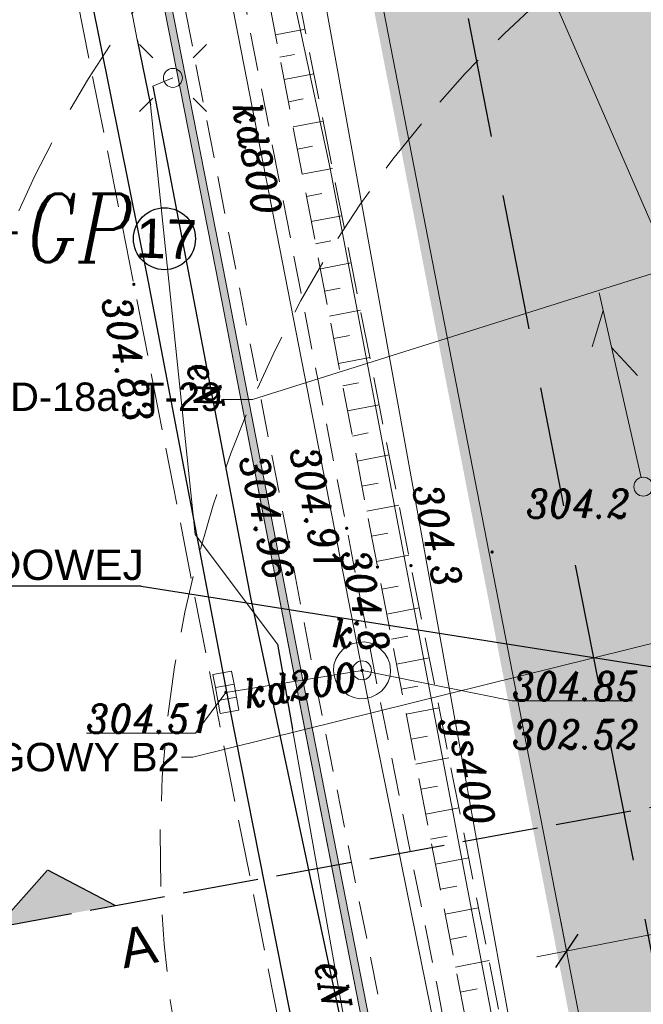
# Model space of a CAD drawing. Header units: metres. Extents: x 779 to 7046, y -512 to 9570.
# Tile 221 of 256: x 2161 to 2177, y 184 to 210. Entities that reach past the tile are written whole.
import ezdxf
from ezdxf import colors
from ezdxf.entities.mleader import LeaderData, LeaderLine
from ezdxf.math import Vec2, Vec3

# ---------------------------------------------------------------- set-up
doc = ezdxf.new("R2010")
doc.units = ezdxf.units.M
for name, pattern in [('0', [0]), ('1.5_0.5', [2, 1.5, -0.5]), ('2.0_0.5', [2.5, 2, -0.5]), ('BUBZ01-500', [1.75, 1.25, -0.5]), ('CENTER2', [1.125, 0.75, -0.125, 0.125, -0.125]), ('CIĄGłA', [0]), ('DASH', [0.75, 0.5, -0.25]), ('DASHED', [0.75, 0.5, -0.25]), ('DASHEDX2', [38.1, 25.4, -12.7]), ('HIDDEN2', [4.7625, 3.175, -1.5875]), ('mz1.0_0.5', [1.5, 1, -0.5])]:
    doc.linetypes.add(name, pattern=pattern)
for name, color, linetype, lineweight in [('219-działka ewidencyjna', 7, 'Continuous', 0), ('_a_obiekty', 250, 'Continuous', 30), ('AGP1_granica_opracow', 7, 'Continuous', 15), ('AGP1_HATCH', 7, 'Continuous', 5), ('AGP1_KRAWEZNIKI', 250, 'Continuous', 20), ('AGP1_OPISY', 7, 'Continuous', 13), ('AGP1_WYMIARY', 7, 'Continuous', 15), ('BUBZ01', 7, 'Continuous', 0), ('BUBZ01_1', 7, 'Continuous', 0), ('chodnik (powierzchnia)', 7, 'Continuous', 0), ('ekran akustyczny (linia)', 7, 'Continuous', 0), ('Instalacje elektryczne', 1, 'Continuous', 20), ('jezdnia (powierzchnia)', 7, 'Continuous', 0), ('kanał technologiczny (linia)', 7, 'Continuous', 0), ('komora podziemna - przewód kanalizacyjny (powierzchnia)-SK', 7, 'Continuous', 0), ('kratka ściekowa (punkt)-SK', 7, 'Continuous', 0), ('krawężnik (linia)', 7, 'Continuous', 0), ('latarnia (punkt)', 7, 'Continuous', 0), ('MPZP', 7, 'Continuous', 0), ('przewód elektroenergetyczny (linia)-SEPOD', 7, 'Continuous', 0), ('przewód elektroenergetyczny (linia)-SEPOD-Atr1', 7, 'Continuous', 0), ('przewód gazowy (linia)-SG', 7, 'Continuous', 0), ('przewód gazowy (linia)-SG-Atr1', 7, 'Continuous', 0), ('przewód kanalizacyjny (linia)-SK', 7, 'Continuous', 0), ('przewód kanalizacyjny (linia)-SK-Atr1', 7, 'Continuous', 0), ('punkt o określonej wysokości (sieć kanalizacyjna)-SK', 7, 'Continuous', 0), ('punkt o określonej wysokości (sieć kanalizacyjna)-SK-Atr2', 7, 'Continuous', 0), ('punkt o określonej wysokości (sieć kanalizacyjna)-SK-Atr3', 7, 'Continuous', 0), ('punkt wysokościowy sztuczny', 7, 'Continuous', 0), ('punkt wysokościowy sztuczny-Atr2', 7, 'Continuous', 0), ('RTPW01', 253, 'Continuous', 0), ('RTPW02', 7, 'Continuous', 0), ('rura ochronna - przewód elektroenergetyczny (linia)-SE', 7, 'Continuous', 0), ('SUPT01', 7, 'Continuous', 0), ('słup (punkt)', 7, 'Continuous', 0), ('właz okrągły - siec kanalizacyjna (punkt)-SK', 7, 'Continuous', 0), ('właz okrągły - siec kanalizacyjna (punkt)-SK-Atr17', 7, 'Continuous', 0), ('ZNAKI DROGOWE', 250, 'Continuous', 15)]:
    doc.layers.add(name, color=color, linetype=linetype, lineweight=lineweight)
doc.layers.add('IE_kable ziemne', color=240, linetype='Continuous')
doc.layers.add('WYMIARY', color=9, linetype='Continuous')
doc.styles.add('ARIAL', font='arial.ttf')
doc.styles.get("Standard").update_dxf_attribs({"font": 'arial.ttf'})
doc.styles.add('Style-ITALIC_1250', font='ITALIC_1250.shx')
doc.dimstyles.new('PZT M', dxfattribs={"dimtxt": 0.6, "dimasz": 0.75, "dimexe": 0.8, "dimexo": 0.1, "dimgap": 0.3, "dimtad": 1, "dimdsep": 46, "dimtxsty": 'ARIAL', "dimblk": 'OBLIQUE', "dimcen": 0.9, "dimdle": 0.8, "dimclrd": 7, "dimclre": 256, "dimclrt": 7, "dimadec": 0, "dimazin": 0, "dimtfac": 1, "dimtmove": 2, "dimatfit": 3, "dimldrblk": 'ARCHTICK', "dimfxl": 1, "dimfxlon": 1, "dimtolj": 1, "dimtzin": 0, "dimlwd": 20, "dimlwe": 20, "dimarcsym": 0})

# ---------------------------------------------------------------- blocks, each defined once
blk = doc.blocks.new('SM04')
at = {"color": 0, "linetype": 'Continuous', "lineweight": -2, "ltscale": 10}
blk.add_circle((0, 0), 2.5, dxfattribs=at)
blk = doc.blocks.new('PW02')
at = {"linetype": 'Continuous', "lineweight": 13, "ltscale": 10}
h = blk.add_hatch(color=0, dxfattribs=at)
edge = h.paths.add_edge_path()
edge.add_arc((0, 0), 0.45, 0, 360)
blk = doc.blocks.new('SM01')
at = {"color": 0, "linetype": 'Continuous', "lineweight": 13, "ltscale": 10}
for p, q in [((-5.3, 5.31), (-8.83, 8.84)), ((5.31, 5.31), (8.84, 8.84)), ((-5.3, -5.3), (-8.83, -8.83)), ((5.31, -5.3), (8.84, -8.83))]:
    blk.add_line(p, q, dxfattribs=at)
blk.add_circle((0, 0), 2.5, dxfattribs=at)
blk = doc.blocks.new('US05')
at = {"color": 0, "linetype": 'Continuous', "lineweight": 13, "ltscale": 10}
for p, q in [((-5.25, -2.5), (-5.25, 2.5)), ((-5.25, 2.5), (-1.75, 2.5)), ((-1.75, -2.5), (-1.75, 2.5)), ((-1.75, 2.5), (1.75, 2.5)), ((1.75, -2.5), (1.75, 2.5)), ((1.75, 2.5), (5.25, 2.5)), ((5.25, -2.5), (5.25, 2.5)), ((-5.25, -2.5), (-1.75, -2.5)), ((-1.75, -2.5), (1.75, -2.5)), ((1.75, -2.5), (5.25, -2.5))]:
    blk.add_line(p, q, dxfattribs=at)
blk = doc.blocks.new('PW01_1')
at = {"linetype": 'Continuous', "lineweight": 13, "ltscale": 10}
h = blk.add_hatch(color=0, dxfattribs=at)
edge = h.paths.add_edge_path()
edge.add_arc((0, 0), 0.45, 0, 360)
blk = doc.blocks.new('US22')
at = {"color": 0, "linetype": 'Continuous', "lineweight": -2, "ltscale": 10}
blk.add_circle((0, 0), 2.5, dxfattribs=at)
blk = doc.blocks.new('RTPW01')
at = {"layer": 'RTPW01', "linetype": 'Continuous', "lineweight": 13, "true_color": 0x939598}
h = blk.add_hatch(color=252, dxfattribs=at)
edge = h.paths.add_edge_path()
edge.add_arc((0, 0), 0.045, 0, 360)
blk = doc.blocks.new('RTPW02')
at = {"layer": 'RTPW02', "linetype": 'Continuous', "lineweight": 13}
h = blk.add_hatch(color=7, dxfattribs=at)
edge = h.paths.add_edge_path()
edge.add_arc((0, 0), 0.045, 0, 360)
blk = doc.blocks.new('PZT MDCP podkład')
at = {"layer": '219-działka ewidencyjna', "color": 252, "linetype": 'Continuous', "lineweight": 13, "true_color": 0x939598, "flags": 128}
for points in [[(2100.586, 103.266), (2112.326, 76.306)], [(2111.646, 46.316), (2103.976, 85.786)]]:
    blk.add_lwpolyline(points, dxfattribs=at)
at = {"layer": 'BUBZ01', "color": 252, "linetype": 'BUBZ01-500', "lineweight": 13, "true_color": 0x939598, "flags": 128}
for points in [[(2112.363, 30.151), (2112.363, 30.151), (2108.065, 49.239), (2104.123, 69.486), (2099.983, 91.106), (2098.843, 96.593)], [(2098.843, 96.593), (2100.711, 91.294), (2105.006, 69.522), (2108.907, 49.77), (2112.363, 30.151)]]:
    blk.add_lwpolyline(points, dxfattribs=at)
at = {"layer": 'BUBZ01_1', "color": 252, "linetype": 'Continuous', "lineweight": 13, "true_color": 0x939598}
for p, q in [((2102.213, 83.681), (2101.434, 83.532)), ((2101.938, 83.019), (2101.546, 82.944)), ((2102.445, 82.506), (2101.659, 82.356)), ((2102.166, 81.843), (2101.772, 81.767)), ((2102.691, 81.257), (2101.899, 81.105)), ((2102.409, 80.593), (2102.011, 80.517)), ((2102.938, 80.008), (2102.138, 79.855)), ((2102.652, 79.344), (2102.251, 79.267)), ((2103.184, 78.76), (2102.377, 78.605)), ((2102.895, 78.094), (2102.49, 78.017)), ((2103.431, 77.511), (2102.617, 77.355)), ((2103.138, 76.845), (2102.729, 76.767)), ((2103.677, 76.262), (2102.856, 76.105)), ((2103.381, 75.595), (2102.969, 75.517)), ((2103.923, 75.013), (2103.095, 74.855)), ((2103.624, 74.346), (2103.208, 74.266)), ((2104.17, 73.764), (2103.335, 73.605)), ((2103.881, 73.023), (2103.462, 72.943)), ((2104.43, 72.442), (2103.588, 72.281)), ((2104.138, 71.7), (2103.715, 71.619)), ((2104.691, 71.12), (2103.842, 70.957)), ((2104.395, 70.377), (2103.969, 70.295)), ((2104.952, 69.798), (2104.095, 69.634)), ((2104.667, 68.983), (2104.238, 68.9)), ((2105.227, 68.407), (2104.366, 68.239)), ((2104.926, 67.663), (2104.495, 67.579)), ((2105.487, 67.087), (2104.623, 66.919)), ((2105.185, 66.343), (2104.752, 66.259)), ((2105.748, 65.767), (2104.88, 65.598)), ((2105.444, 65.023), (2105.009, 64.938)), ((2106.009, 64.448), (2105.137, 64.278)), ((2105.703, 63.703), (2105.266, 63.618)), ((2106.269, 63.128), (2105.395, 62.958)), ((2105.961, 62.383), (2105.523, 62.297)), ((2106.53, 61.808), (2105.652, 61.637)), ((2106.22, 61.063), (2105.78, 60.977)), ((2106.791, 60.488), (2105.909, 60.317)), ((2106.479, 59.742), (2106.037, 59.656)), ((2107.066, 59.095), (2106.18, 58.923)), ((2106.752, 58.349), (2106.309, 58.263))]:
    blk.add_line(p, q, dxfattribs=at)
at = {"layer": 'chodnik (powierzchnia)', "color": 252, "linetype": 'mz1.0_0.5', "lineweight": 13, "true_color": 0x939598, "flags": 128}
blk.add_lwpolyline([(2094.286, 107.736), (2095.496, 102.266), (2096.136, 99.116), (2097.046, 94.516), (2101.066, 73.846), (2102.576, 66.006), (2104.166, 58.036), (2105.666, 50.426), (2108.206, 38.126), (2109.856, 30.556), (2110.966, 25.356), (2112.896, 16.946), (2113.376, 16.626), (2113.866, 16.346), (2114.386, 16.096), (2114.916, 15.896), (2115.466, 15.726), (2116.016, 15.596), (2116.586, 15.506), (2117.156, 15.466), (2117.726, 15.456), (2118.296, 15.496), (2118.866, 15.576), (2119.426, 15.696), (2119.966, 15.856), (2120.506, 16.056), (2119.896, 17.836), (2118.716, 17.426), (2117.186, 17.296), (2115.196, 17.896), (2114.046, 18.856), (2112.546, 25.696), (2111.356, 31.136), (2109.736, 38.596), (2107.226, 50.456), (2105.686, 58.476), (2104.126, 66.306), (2102.566, 74.356), (2098.636, 94.616), (2097.546, 100.076), (2097.016, 102.526), (2095.816, 107.956), (2094.286, 107.736)], close=True, dxfattribs=at)
at = {"layer": 'ekran akustyczny (linia)', "color": 252, "linetype": 'Continuous', "lineweight": 13, "true_color": 0x939598, "flags": 128}
blk.add_lwpolyline([(2108.938, 32.611), (2105.527, 48.134), (2103.716, 57.467), (2101.986, 66.327), (2099.856, 77.327), (2097.976, 86.916), (2096.096, 96.547), (2095.016, 102.066)], dxfattribs=at)
at = {"layer": 'jezdnia (powierzchnia)', "color": 252, "linetype": '1.5_0.5', "lineweight": 13, "true_color": 0x939598, "flags": 128}
blk.add_lwpolyline([(2121.58, -17.44), (2121.58, -17.44), (2119.166, -10.314), (2116.966, -3.184), (2116.146, -0.544), (2113.326, 8.386), (2110.936, 17.476), (2110.246, 19.936), (2110.076, 20.316), (2109.986, 20.546), (2109.896, 20.776), (2109.816, 21.006), (2109.746, 21.246), (2109.686, 21.486), (2109.266, 21.386), (2107.936, 26.806), (2105.746, 36.806), (2103.466, 47.496), (2101.776, 56.146), (2099.886, 65.716), (2097.696, 76.946), (2095.716, 86.936), (2093.966, 96.096), (2092.736, 102.466), (2092.306, 104.766), (2077.106, 102.056), (2077.796, 98.156), (2078.256, 95.836), (2079.416, 89.206), (2080.776, 82.376), (2082.496, 73.286), (2083.117, 69.993)], dxfattribs=at)
at = {"layer": 'kanał technologiczny (linia)', "color": 252, "linetype": 'Continuous', "lineweight": 13, "true_color": 0x939598, "flags": 128}
blk.add_lwpolyline([(2076.829, 99.116), (2097.466, 101.996), (2098.496, 100.976), (2099.736, 94.596), (2102.876, 80.006), (2107.146, 57.576), (2110.276, 41.516), (2112.466, 30.966), (2113.936, 24.136), (2116.446, 18.576), (2123.106, -1.554), (2123.726, -2.874), (2127.703, -15.767)], dxfattribs=at)
at = {"layer": 'komora podziemna - przewód kanalizacyjny (powierzchnia)-SK', "color": 252, "linetype": 'Continuous', "lineweight": 13, "true_color": 0x939598, "flags": 128}
blk.add_lwpolyline([(2103.116, 66.306), (2103.036, 66.446), (2102.986, 66.586), (2102.966, 66.746), (2102.976, 66.906), (2103.026, 67.056), (2103.106, 67.186), (2103.206, 67.306), (2103.336, 67.396), (2103.476, 67.466), (2103.626, 67.496), (2103.786, 67.506), (2103.936, 67.476), (2104.086, 67.406), (2104.206, 67.316), (2104.316, 67.206), (2104.396, 67.066), (2104.446, 66.926), (2104.466, 66.766), (2104.456, 66.606), (2104.406, 66.456), (2104.326, 66.326), (2104.226, 66.206), (2104.096, 66.116), (2103.956, 66.046), (2103.806, 66.016), (2103.646, 66.006), (2103.496, 66.036), (2103.346, 66.106), (2103.226, 66.196), (2103.116, 66.306)], close=True, dxfattribs=at)
at = {"layer": 'krawężnik (linia)', "color": 252, "linetype": 'Continuous', "lineweight": 30, "true_color": 0x939598, "flags": 128}
blk.add_lwpolyline([(2093.096, 102.556), (2094.326, 96.146), (2096.056, 87.026), (2098.076, 77.016), (2100.216, 65.776), (2102.096, 56.296), (2103.816, 47.516), (2106.076, 36.886), (2108.256, 26.916), (2109.346, 22.156)], dxfattribs=at)
at = {"layer": 'przewód elektroenergetyczny (linia)-SEPOD', "color": 252, "linetype": 'Continuous', "lineweight": 13, "true_color": 0x939598, "flags": 128}
for points in [[(2104.156, 52.386), (2101.886, 65.206), (2101.486, 67.446), (2099.316, 70.346), (2098.136, 81.686), (2097.786, 83.406), (2096.506, 90.086), (2096.166, 91.886), (2095.676, 95.236), (2095.396, 96.506), (2094.546, 99.866), (2077.358, 96.668)], [(2098.726, 82.396), (2098.196, 82.176), (2100.776, 68.676), (2104.106, 53.016), (2105.376, 45.336), (2105.876, 45.256), (2105.496, 44.696), (2108.296, 32.376), (2110.426, 23.156), (2111.766, 20.326), (2113.626, 18.346), (2115.156, 18.366)]]:
    blk.add_lwpolyline(points, dxfattribs=at)
at = {"layer": 'przewód gazowy (linia)-SG', "color": 252, "linetype": 'Continuous', "lineweight": 13, "true_color": 0x939598, "flags": 128}
blk.add_lwpolyline([(2110.066, 46.496), (2108.966, 50.806), (2107.826, 56.276), (2106.726, 62.346), (2105.166, 70.986), (2102.506, 85.726), (2101.076, 93.966)], dxfattribs=at)
at = {"layer": 'przewód kanalizacyjny (linia)-SK', "color": 252, "linetype": 'Continuous', "lineweight": 13, "true_color": 0x939598, "flags": 128}
for points in [[(2096.906, 97.516), (2099.006, 90.916), (2103.716, 66.756), (2106.696, 52.086), (2109.736, 37.906)], [(2100.126, 66.176), (2103.716, 66.756)]]:
    blk.add_lwpolyline(points, dxfattribs=at)
at = {"layer": 'punkt o określonej wysokości (sieć kanalizacyjna)-SK-Atr2', "color": 252, "lineweight": 13, "true_color": 0x939598, "flags": 128}
for points in [[(2103.716, 66.756), (2107.676, 65.956), (2110.849, 65.956)], [(2100.126, 66.176), (2099.326, 65.096), (2096.446, 65.096)]]:
    blk.add_lwpolyline(points, dxfattribs=at)
at = {"layer": 'rura ochronna - przewód elektroenergetyczny (linia)-SE', "color": 252, "linetype": 'Continuous', "lineweight": 30, "true_color": 0x939598, "flags": 128}
for points in [[(2097.786, 83.406), (2098.136, 81.686)], [(2098.196, 82.176), (2100.776, 68.676), (2104.106, 53.016), (2105.376, 45.336)], [(2101.486, 67.446), (2101.886, 65.206)]]:
    blk.add_lwpolyline(points, dxfattribs=at)
at = {"layer": 'SUPT01', "color": 252, "linetype": 'Continuous', "lineweight": 13, "true_color": 0x939598}
for p, q in [((2109.972, 76.726), (2111.081, 71.85)), ((2109.784, 75.299), (2110.08, 76.254)), ((2110.301, 75.279), (2110.981, 74.545))]:
    blk.add_line(p, q, dxfattribs=at)
at = {"layer": 'kratka ściekowa (punkt)-SK', "color": 252, "linetype": 'Continuous', "lineweight": 13, "true_color": 0x939598, "xscale": 0.1, "yscale": 0.1, "zscale": 0.1, "rotation": 280.528}
blk.add_blockref('US05', (2100.126, 66.176), dxfattribs=at)
at = {"layer": 'latarnia (punkt)', "color": 252, "linetype": 'Continuous', "lineweight": 13, "true_color": 0x939598, "xscale": 0.1, "yscale": 0.1, "zscale": 0.1}
blk.add_blockref('SM01', (2098.726, 82.396), dxfattribs=at)
at = {"layer": 'punkt o określonej wysokości (sieć kanalizacyjna)-SK', "color": 252, "linetype": 'Continuous', "lineweight": 13, "true_color": 0x939598, "xscale": 0.1, "yscale": 0.1, "zscale": 0.1}
for p in [(2103.716, 66.756), (2100.126, 66.176)]:
    blk.add_blockref('PW01_1', p, dxfattribs=at)
at = {"layer": 'punkt wysokościowy sztuczny', "color": 252, "linetype": 'Continuous', "lineweight": 13, "true_color": 0x939598, "xscale": 0.1, "yscale": 0.1, "zscale": 0.1}
blk.add_blockref('PW02', (2097.696, 76.946), dxfattribs=at)
at = {"layer": 'RTPW01', "color": 252, "linetype": 'Continuous', "lineweight": 13, "true_color": 0x939598}
for p in [(2107.148, 69.881), (2104.123, 69.486), (2105.006, 69.522)]:
    blk.add_blockref('RTPW01', p, dxfattribs=at)
at = {"layer": 'RTPW02', "color": 252, "linetype": 'Continuous', "lineweight": 13, "true_color": 0x939598}
for p in [(2103.312, 70.509), (2101.781, 70.139)]:
    blk.add_blockref('RTPW02', p, dxfattribs=at)
at = {"layer": 'słup (punkt)', "color": 252, "linetype": 'Continuous', "lineweight": 13, "true_color": 0x939598, "xscale": 0.1, "yscale": 0.1, "zscale": 0.1}
blk.add_blockref('SM04', (2111.136, 71.606), dxfattribs=at)
at = {"layer": 'właz okrągły - siec kanalizacyjna (punkt)-SK', "color": 252, "linetype": 'Continuous', "lineweight": 13, "true_color": 0x939598, "xscale": 0.1, "yscale": 0.1, "zscale": 0.1}
blk.add_blockref('US22', (2103.716, 66.756), dxfattribs=at)
at = {"layer": 'MPZP', "color": 252, "linetype": 'Continuous', "lineweight": 13, "true_color": 0x939598, "style": 'Style-ITALIC_1250', "width": 0.8}
blk.add_text('KD-GP', height=1.8, dxfattribs=at).set_placement((2090.432, 77.535))
at = {"layer": 'przewód elektroenergetyczny (linia)-SEPOD-Atr1', "color": 252, "lineweight": 13, "true_color": 0x939598, "char_height": 0.75, "attachment_point": 4, "line_spacing_factor": 0.6}
for insert, rotation in [((2099.464, 74.893), 280.82), ((2102.843, 59.075), 280.041)]:
    blk.add_mtext('\\FITALIC_1250;\\H1x;\\W0.9;eN', dxfattribs=dict(at, insert=insert, rotation=rotation))
at = {"layer": 'przewód gazowy (linia)-SG-Atr1', "color": 252, "lineweight": 13, "true_color": 0x939598, "insert": (2106.22, 65.505), "char_height": 0.75, "attachment_point": 4, "rotation": 280.235, "line_spacing_factor": 0.6}
blk.add_mtext('\\FITALIC_1250;\\H1x;\\W0.9;gs400', dxfattribs=at)
at = {"layer": 'przewód kanalizacyjny (linia)-SK-Atr1', "color": 252, "lineweight": 13, "true_color": 0x939598, "char_height": 0.75, "attachment_point": 4, "line_spacing_factor": 0.6}
for s, insert, rotation in [('\\FITALIC_1250;\\H1x;\\W0.9;kd800', (2100.664, 81.743), 281.032), ('\\FITALIC_1250;\\H1x;\\W0.9;kd200', (2100.606, 66.123), 9.178)]:
    blk.add_mtext(s, dxfattribs=dict(at, insert=insert, rotation=rotation))
at = {"layer": 'punkt o określonej wysokości (sieć kanalizacyjna)-SK-Atr2', "color": 252, "lineweight": 13, "true_color": 0x939598, "char_height": 0.75, "attachment_point": 7, "line_spacing_factor": 0.6}
for s, insert in [('\\FITALIC_1250;\\H1x;\\W0.9;304.85', (2107.676, 65.964)), ('\\FITALIC_1250;\\H1x;\\W0.9;304.51', (2096.446, 65.104))]:
    blk.add_mtext(s, dxfattribs=dict(at, insert=insert))
at = {"layer": 'punkt o określonej wysokości (sieć kanalizacyjna)-SK-Atr3', "color": 252, "lineweight": 13, "true_color": 0x939598, "insert": (2107.676, 64.688), "char_height": 0.75, "attachment_point": 7, "line_spacing_factor": 0.6}
blk.add_mtext('\\FITALIC_1250;\\H1x;\\W0.9;302.52', dxfattribs=at)
at = {"layer": 'punkt wysokościowy sztuczny-Atr2', "color": 252, "lineweight": 13, "true_color": 0x939598, "insert": (2097.586, 76.686), "char_height": 0.75, "attachment_point": 1, "rotation": 281.103, "line_spacing_factor": 0.6}
blk.add_mtext('\\FITALIC_1250;\\H1x;\\W0.9;304.83', dxfattribs=at)
at = {"layer": 'RTPW01', "color": 252, "linetype": 'Continuous', "lineweight": 13, "true_color": 0x939598, "style": 'Style-ITALIC_1250', "width": 0.9}
for s, p in [('304.3', (2105.05, 71.582)), ('304.8', (2103.139, 69.858))]:
    blk.add_text(s, height=0.75, rotation=282.233, dxfattribs=at).set_placement(p)
blk.add_text('304.2', height=0.75, dxfattribs=at).set_placement((2108.048, 70.781))
at = {"layer": 'RTPW02', "color": 252, "linetype": 'Continuous', "lineweight": 13, "true_color": 0x939598, "style": 'Style-ITALIC_1250', "width": 0.9}
for s, p in [('304.91', (2101.81, 72.57)), ('304.96', (2100.476, 72.35))]:
    blk.add_text(s, height=0.75, rotation=282.233, dxfattribs=at).set_placement(p)
at = {"layer": 'właz okrągły - siec kanalizacyjna (punkt)-SK-Atr17', "color": 252, "lineweight": 13, "true_color": 0x939598, "insert": (2102.926, 67.741), "char_height": 0.75, "attachment_point": 4, "line_spacing_factor": 0.6}
blk.add_mtext('\\FITALIC_1250;\\H1x;\\W0.9;k', dxfattribs=at)
blk = doc.blocks.new('ZMIANY STUDZIENKA ZLEWOWA - INSTALACJE ELEKTRYCZNE')
at = {"layer": 'IE_kable ziemne', "color": 4}
for q in [(2779.424, 195.164), (2779.424, 195.164), (2821.459, 191.384), (2821.459, 191.384)]:
    blk.add_line((2797.435, 195.164), q, dxfattribs=at)
at = {"layer": 'IE_kable ziemne', "color": 4, "style": 'ARIAL'}
blk.add_text('SZAFKA OCHRONY KATODOWEJ', height=0.8, dxfattribs=at).set_placement((2779.751, 195.331))
blk.add_text('SZAFKA OCHRONY KATODOWEJ', height=0.8, dxfattribs=at).set_placement((2779.751, 195.331))
blk = doc.blocks.new('PRZEKRÓJ TERENU OPIS PZT')
at = {"linetype": '2.0_0.5', "true_color": 0x000000}
h = blk.add_hatch(color=18, dxfattribs=at)
h.dxf.hatch_style = 1
h.paths.add_polyline_path([(2764.076, 45.762), (2762.838, 47.351), (2762.829, 44.18)])
at = {"color": 18, "linetype": '2.0_0.5', "true_color": 0x000000}
for points in [[(2762.838, 47.351), (2762.629, -29.618)], [(2762.838, 47.351), (2764.076, 45.762)], [(2762.829, 44.18), (2764.076, 45.762)]]:
    blk.add_lwpolyline(points, dxfattribs=at)
at = {"layer": 'AGP1_OPISY', "color": 18, "linetype": '2.0_0.5', "lineweight": 40, "true_color": 0x000000, "insert": (2762.178, 44.257), "char_height": 1.026, "attachment_point": 1, "rotation": 269.8444, "style": 'ARIAL', "bg_fill": 3, "box_fill_scale": 1.5, "bg_fill_color": 256, "bg_fill_transparency": 0}
blk.add_mtext('A', dxfattribs=at)
blk = doc.blocks.new('lpg dystrybutor')
at = {"color": 2, "linetype": 'DASHED', "lineweight": 5, "ltscale": 3, "true_color": 0xf1eb1f}
blk.add_lwpolyline([(1884.638, 1542.59), (1885.51, 1542.172, 0.414214), (1925.538, 1556.235), (1925.797, 1556.776, 0.414214), (1911.734, 1596.804), (1910.862, 1597.222, 0.414214), (1870.834, 1583.159), (1870.575, 1582.618, 0.414214)], format="xyb", close=True, dxfattribs=at)
blk = doc.blocks.new('WIATA LPG DWA STANOWISKA')
at = {"layer": 'AGP1_KRAWEZNIKI', "xscale": -0.9999999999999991, "rotation": 254.8767121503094}
blk.add_blockref('lpg dystrybutor', (75.324, -1319.474), dxfattribs=at)
blk = doc.blocks.new('_Oblique')
at = {"color": 0, "linetype": 'ByBlock', "lineweight": 25}
blk.add_line((-0.5, -0.5), (0.5, 0.5), dxfattribs=at)
blk = doc.blocks.new('*D225')
at = {"layer": 'AGP1_WYMIARY', "color": 7, "linetype": 'CIĄGłA', "lineweight": 20, "transparency": 16777216}
for p, q in [((2183.769, 187.543), (2183.616, 188.328)), ((2184.554, 187.695), (2174.287, 185.7)), ((2175.072, 185.853), (2174.919, 186.638))]:
    blk.add_line(p, q, dxfattribs=at)
at = {"layer": 'Defpoints', "color": 0, "linetype": 'CIĄGłA', "transparency": 16777216}
for p in [(2183.769, 187.543), (2175.072, 185.853), (2175.072, 185.853)]:
    blk.add_point(p, dxfattribs=at)
at = {"layer": 'AGP1_WYMIARY', "color": 7, "linetype": 'CIĄGłA', "lineweight": 20, "transparency": 16777216, "xscale": 0.75, "yscale": 0.75, "zscale": 0.75}
for p, rotation in [((2183.769, 187.543), 10.99693552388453), ((2175.072, 185.853), 190.9969355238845)]:
    blk.add_blockref('_Oblique', p, dxfattribs=dict(at, rotation=rotation))
at = {"layer": 'AGP1_WYMIARY', "color": 7, "linetype": 'CIĄGłA', "lineweight": 20, "transparency": 16777216, "insert": (2179.305, 187.293), "char_height": 0.6, "attachment_point": 5, "rotation": 10.9969, "style": 'ARIAL'}
blk.add_mtext('\\A1;8.86', dxfattribs=at)
blk = doc.blocks.new('_ArchTick')
at = {"layer": 'WYMIARY', "color": 0, "linetype": 'Continuous', "const_width": 0.15}
blk.add_lwpolyline([(-0.5, -0.5), (0.5, 0.5)], dxfattribs=at)
blk = doc.blocks.new('Zbiornik LPG 20m3')
at = {"layer": '_a_obiekty', "color": 251, "linetype": 'DASH', "lineweight": 5, "ltscale": 4, "true_color": 0x636466}
blk.add_lwpolyline([(2696.092, 576.319), (2700.983, 570.986, -0.414214), (2699.15, 528.6), (2697.676, 527.248, -0.414214), (2655.289, 529.081), (2650.398, 534.414, -0.414214), (2652.231, 576.801), (2653.705, 578.152, -0.414214), (2696.092, 576.319)], format="xyb", dxfattribs=at)
blk = doc.blocks.new('ZNAKI DROGOWE')
at = {"layer": 'ZNAKI DROGOWE'}
ml = blk.add_multileader_mtext('Standard', dxfattribs=at)
ml.set_content('ZNAK DROGOWY D-18a, T-29', color=256, style='ARIAL')
ml.set_leader_properties()
ml.build(insert=Vec2(0, 0))
ml.multileader.update_dxf_attribs({"arrow_head_size": 1})
ctx = ml.context
ctx.base_point, ctx.char_height, ctx.arrow_head_size, ctx.landing_gap_size, ctx.plane_origin = Vec3(2020.464, 206.478), 0.75, 1, 0.08, Vec3(2108.931, 204.236)
ctx.text_align_type = 1
notes = []
notes.append((ctx, [(1, (1, 1, 0), (2035.922, 206.478), (-1, 0), 0.752, [(1, [(2056.471, 206.282), (2055.305, 212.598)], 0, [])])]))
ctx.mtext.insert, ctx.mtext.width, ctx.mtext.defined_height, ctx.mtext.alignment, ctx.mtext.flow_direction = Vec3(2027.817, 206.927), 22.31044, 9.297, 2, 5
ml = blk.add_multileader_mtext('Standard', dxfattribs=at)
ml.set_content('ZNAK DROGOWY B2', color=256, style='ARIAL')
ml.set_leader_properties()
ml.build(insert=Vec2(0, 0))
ml.multileader.update_dxf_attribs({"arrow_head_size": 1})
ctx = ml.context
ctx.base_point, ctx.char_height, ctx.arrow_head_size, ctx.landing_gap_size, ctx.plane_origin = Vec3(2023.659, 197.033), 0.75, 1, 0.08, Vec3(2115.041, 186.347)
ctx.text_align_type = 1
notes.append((ctx, [(1, (1, 1, 0), (2034.347, 197.033), (-1, 0), 0.3, [(1, [(2068.818, 186.282), (2070.529, 206.018)], 0, [])])]))
ctx.mtext.insert, ctx.mtext.width, ctx.mtext.defined_height, ctx.mtext.alignment, ctx.mtext.flow_direction = Vec3(2028.852, 197.414), 22.31044, 9.297, 2, 5
for ctx, leaders in notes:
    for number, flags, end, landing, length, lines in leaders:
        leader = LeaderData()
        leader.index, (leader.has_last_leader_line, leader.has_dogleg_vector, leader.attachment_direction) = number, flags
        leader.last_leader_point, leader.dogleg_vector, leader.dogleg_length = Vec3(end), Vec3(landing), length
        for number, points, colour, breaks in lines:
            line = LeaderLine()
            line.index, line.vertices, line.color, line.breaks = number, Vec3.list(points), colors.encode_raw_color(colour), breaks
            leader.lines.append(line)
        ctx.leaders.append(leader)

msp = doc.modelspace()

# ---------------------------------------------------------------- hatches: boundary and pattern name
at = {"layer": 'AGP1_HATCH', "lineweight": 15, "transparency": 33554625}
h = msp.add_hatch(dxfattribs=at)
h.set_pattern_fill('GRASS', color=64, scale=0.02, angle=24.6109)
h.set_pattern_definition([(114.610929, (462.9081, 0), (-0.47617302, 0.17698378), [0.09525, -0.62317049]), (69.61093, (462.9081, 0), (-0.47617302, 0.17698378), [0.09525, -0.41275]), (159.61093, (462.9081, 0), (-0.17698378, -0.47617302), [0.09525, -0.41275])])
edge = h.paths.add_edge_path()
edge.add_line((2201.155, 263.588), (2187.755, 258.884))
edge.add_line((2187.755, 258.884), (2189.333, 250.413))
edge.add_line((2189.333, 250.413), (2200.149, 252.427))
edge.add_line((2200.149, 252.427), (2200.649, 252.52))
edge.add_arc((2201.59, 247.457), 5.15, 21.5178, 100.535, ccw=False)
edge.add_line((2206.381, 249.346), (2206.676, 248.599))
edge.add_line((2206.676, 248.599), (2210.151, 239.785))
edge.add_line((2210.151, 239.785), (2213.734, 230.696))
edge.add_line((2213.734, 230.696), (2217.79, 220.411))
edge.add_line((2217.79, 220.411), (2215.443, 228.679))
edge.add_line((2215.443, 228.679), (2207.465, 248.918))
edge.add_line((2207.465, 248.918), (2201.155, 263.588))
h.paths.add_polyline_path([(2193.681, 159.168), (2194.272, 155.86), (2190.669, 155.216), (2190.078, 158.524)], flags=16)
h.paths.add_polyline_path([(2174.949, 242.444), (2174.18, 246.573), (2176.736, 247.049), (2177.505, 242.92)], flags=16)
h.paths.add_polyline_path([(2213.207, 155.262), (2212.586, 156.801), (2213.476, 157.161), (2214.097, 155.621)], flags=16)
h.paths.add_polyline_path([(2224.99, 196.349), (2224.672, 197.978), (2225.614, 198.162), (2225.932, 196.533)], flags=16)
edge = h.paths.add_edge_path()
edge.add_line((2222.136, 154.634), (2223.664, 154.456))
edge.add_line((2223.664, 154.456), (2227.521, 153.359))
edge.add_line((2227.521, 153.359), (2233.308, 151.191))
edge.add_line((2233.308, 151.191), (2237.862, 147.79))
edge.add_line((2237.862, 147.79), (2239.041, 146.988))
edge.add_line((2239.041, 146.988), (2233.605, 169.638))
edge.add_line((2233.605, 169.638), (2228.175, 191.748))
edge.add_line((2228.175, 191.748), (2222.495, 209.518))
edge.add_line((2222.495, 209.518), (2217.355, 223.828))
edge.add_line((2217.355, 223.828), (2215.443, 228.679))
edge.add_line((2215.443, 228.679), (2217.79, 220.411))
edge.add_line((2217.79, 220.411), (2221.381, 210.369))
edge.add_line((2221.381, 210.369), (2223.235, 204.292))
edge.add_line((2223.235, 204.292), (2230.776, 165.68))
edge.add_line((2230.776, 165.68), (2220.625, 163.698))
edge.add_line((2220.625, 163.698), (2220.928, 162.147))
edge.add_line((2220.928, 162.147), (2218.298, 161.633))
edge.add_line((2218.298, 161.633), (2217.995, 163.183))
edge.add_line((2217.995, 163.183), (2213.824, 162.368))
edge.add_arc((2214.562, 158.59), 3.85, 101.056, 197.8899)
edge.add_line((2210.898, 157.407), (2211.273, 156.245))
edge.add_arc((2213.414, 156.851), 2.225, 195.8025, 221.5125)
edge.add_arc((2213.798, 156.777), 2.483, 214.3489, 282.1039)
edge.add_line((2214.319, 154.35), (2219.145, 156.298))
edge.add_line((2219.145, 156.298), (2222.136, 154.634))
edge = h.paths.add_edge_path()
edge.add_line((2182.307, 222.606), (2181.363, 222.43))
edge.add_line((2181.363, 222.43), (2181.059, 224.062))
edge.add_line((2181.059, 224.062), (2182.003, 224.238))
edge.add_line((2182.003, 224.238), (2178.489, 243.103))
edge.add_line((2178.489, 243.103), (2177.505, 242.92))
edge.add_line((2177.505, 242.92), (2176.736, 247.049))
edge.add_line((2176.736, 247.049), (2177.719, 247.232))
edge.add_line((2177.719, 247.232), (2177.536, 248.215))
edge.add_line((2177.536, 248.215), (2178.519, 248.398))
edge.add_line((2178.519, 248.398), (2189.329, 250.412))
edge.add_line((2189.329, 250.412), (2187.755, 258.884))
edge.add_line((2187.755, 258.884), (2168.625, 252.168))
edge.add_line((2168.625, 252.168), (2167.595, 251.808))
edge.add_line((2167.595, 251.808), (2162.625, 250.058))
edge.add_line((2162.625, 250.058), (2166.545, 229.768))
edge.add_line((2166.545, 229.768), (2169.935, 212.288))
edge.add_line((2169.935, 212.288), (2178.195, 169.718))
edge.add_line((2178.195, 169.718), (2182.565, 169.808))
edge.add_line((2182.565, 169.808), (2182.575, 166.618))
edge.add_line((2182.575, 166.618), (2179.045, 166.538))
edge.add_line((2179.045, 166.538), (2179.735, 164.398))
edge.add_line((2179.735, 164.398), (2185.555, 147.408))
edge.add_line((2185.555, 147.408), (2190.115, 144.698))
edge.add_line((2190.115, 144.698), (2195.595, 146.798))
edge.add_line((2195.595, 146.798), (2198.507, 147.966))
edge.add_arc((2192.413, 155.942), 10.037, 307.382, 339.7888)
edge.add_arc((2172.677, 161.116), 30.409, 343.4897, 347.8328)
edge.add_arc((2184.654, 158.295), 18.108, 348.5707, 353.3645)
edge.add_arc((2197.523, 156.519), 5.127, 356.4696, 372.8519)
edge.add_line((2202.522, 157.659), (2201.35, 163.382))
edge.add_line((2201.35, 163.382), (2197.98, 176.763))
edge.add_arc((2195.216, 176.067), 2.85, 14.1339, 55.5514)
edge.add_line((2196.828, 178.417), (2193.551, 180.665))
edge.add_arc((2195.333, 183.263), 3.15, 190.5514, 235.5514, ccw=False)
edge.add_line((2192.236, 182.686), (2191.95, 184.222))
edge.add_line((2191.95, 184.222), (2189.099, 183.691))
edge.add_line((2189.099, 183.691), (2188.039, 189.393))
edge.add_line((2188.039, 189.393), (2190.888, 189.924))
edge.add_line((2190.888, 189.924), (2190.534, 191.826))
edge.add_arc((2193.631, 192.403), 3.15, 154.457, 190.5468, ccw=False)
edge.add_line((2190.789, 193.761), (2192.599, 197.548))
edge.add_arc((2191.651, 198.001), 1.05, 334.457, 381.532)
edge.add_line((2192.628, 198.386), (2185.882, 197.13))
edge.add_line((2185.882, 197.13), (2183.725, 208.711))
edge.add_line((2183.725, 208.711), (2184.856, 208.921))
edge.add_line((2184.856, 208.921), (2182.307, 222.606))
at = {"layer": 'AGP1_HATCH', "true_color": 0xf8991e, "transparency": 33554579}
h = msp.add_hatch(color=30, dxfattribs=at)
h.dxf.hatch_style = 1
h.paths.add_polyline_path([(2160.975, 228.568), (2162.055, 223.048), (2163.935, 213.418), (2165.815, 203.828), (2167.945, 192.828), (2169.675, 183.968), (2171.485, 174.636), (2174.896, 159.113), (2175.091, 159.155), (2171.681, 174.676), (2169.871, 184.007), (2168.141, 192.867), (2166.011, 203.867), (2164.131, 213.457), (2162.251, 223.087), (2161.171, 228.607)])

# ---------------------------------------------------------------- linework, layer by layer
at = {"color": 3, "linetype": 'HIDDEN2', "lineweight": 30}
msp.add_lwpolyline([(2164.038, 254.123), (2168.084, 233.164), (2169.744, 224.494), (2173.465, 205.387), (2177.539, 184.617)], dxfattribs=at)
at = {"color": 18, "linetype": 'CIĄGłA', "lineweight": 5, "true_color": 0x000000}
msp.add_lwpolyline([(2160.975, 228.568), (2162.055, 223.048), (2163.935, 213.418), (2165.815, 203.828), (2167.945, 192.828), (2169.675, 183.968), (2171.485, 174.636), (2174.896, 159.113), (2175.091, 159.155), (2171.681, 174.676), (2169.871, 184.007), (2168.141, 192.867), (2166.011, 203.867), (2164.131, 213.457), (2162.251, 223.087), (2161.171, 228.607)], close=True, dxfattribs=at)
at = {"color": 5, "linetype": 'DASHEDX2', "lineweight": 13, "ltscale": 0.1}
msp.add_circle((2180.533, 219.695), 70, dxfattribs=at)
at = {"layer": 'AGP1_granica_opracow', "color": 5, "linetype": 'CENTER2', "lineweight": 9, "ltscale": 5, "const_width": 0.5}
msp.add_lwpolyline([(2207.465, 248.918), (2201.155, 263.588), (2168.625, 252.168), (2167.595, 251.808), (2162.625, 250.058), (2166.545, 229.768), (2169.935, 212.288), (2178.195, 169.718)], dxfattribs=at)
at = {"layer": 'AGP1_OPISY', "linetype": 'Continuous', "lineweight": 30}
msp.add_circle((2164.463, 204.653), 0.817, dxfattribs=at)

# ---------------------------------------------------------------- block references
at = {"color": 18, "linetype": 'CIĄGłA', "lineweight": 5, "true_color": 0x000000}
msp.add_blockref('PZT MDCP podkład', (65.959, 126.502), dxfattribs=at)
at = {"layer": 'Instalacje elektryczne', "color": 18, "linetype": 'CIĄGłA', "lineweight": 5, "true_color": 0x000000}
msp.add_blockref('ZMIANY STUDZIENKA ZLEWOWA - INSTALACJE ELEKTRYCZNE', (-633.59, 0.315), dxfattribs=at)

# ---------------------------------------------------------------- texts
at = {"layer": 'AGP1_OPISY', "linetype": 'Continuous', "lineweight": 30, "insert": (2163.726, 205.197), "char_height": 1.0368, "width": 0.84164, "attachment_point": 1, "rotation": 358.0606, "style": 'ARIAL'}
msp.add_mtext('17', dxfattribs=at)

# ---------------------------------------------------------------- next in the draw order: block references
at = {"color": 18, "linetype": 'CIĄGłA', "lineweight": 5, "true_color": 0x000000, "rotation": 100.5600011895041}
msp.add_blockref('PRZEKRÓJ TERENU OPIS PZT', (2712.923, -2520.887), dxfattribs=at)

# ---------------------------------------------------------------- next in the draw order: block references
at = {"color": 18, "linetype": '0', "lineweight": 5, "true_color": 0x000000, "rotation": 328.0046700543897}
msp.add_blockref('Zbiornik LPG 20m3', (-372.434, 1138.751), dxfattribs=at)
at = {"color": 18, "linetype": 'CIĄGłA', "lineweight": 5, "true_color": 0x000000}
msp.add_blockref('ZNAKI DROGOWE', (130.861, -6.07), dxfattribs=at)
at = {"linetype": 'CIĄGłA'}
msp.add_blockref('WIATA LPG DWA STANOWISKA', (108.841, 84.7), dxfattribs=at)

# ---------------------------------------------------------------- next in the draw order: dimensions: what is measured, and where the dimension line sits
at = {"layer": 'AGP1_WYMIARY', "linetype": 'CIĄGłA', "lineweight": 20}
dim = msp.add_aligned_dim(p1=(2183.769, 187.543), p2=(2175.072, 185.853), distance=0, dimstyle='PZT M', override={"dimscale": 1, "dimasz": 0.75, "dimclre": 7, "dimlwd": 20, "dimlwe": 20}, dxfattribs=at)
dim.commit()
dim.dimension.update_dxf_attribs({"geometry": '*D225', "text_midpoint": (2179.305, 187.293)})

doc.saveas('drawing.dxf')
